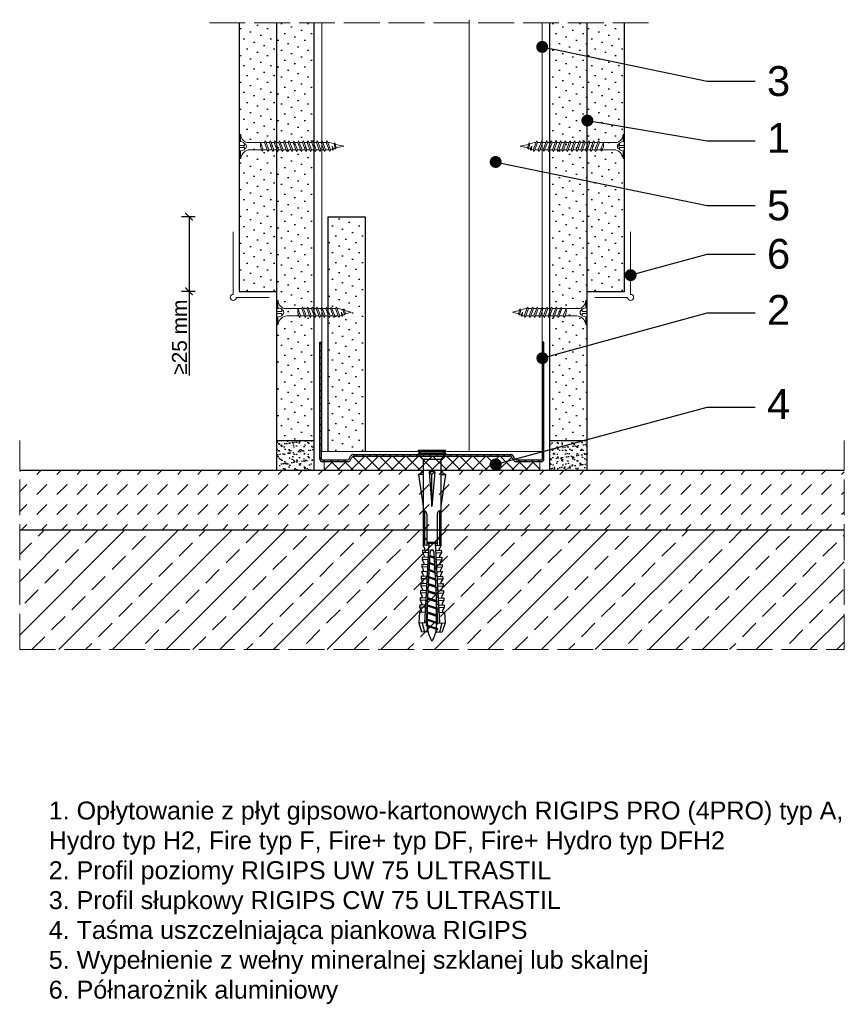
# Model space of a CAD drawing. Header units: millimetres. Extents: x 1487 to 2888, y 340 to 670.
# Tile 2 of 3: x 2003 to 2280, y 340 to 670. Entities that reach past the tile are written whole.
import ezdxf
from ezdxf import colors
from ezdxf.entities.mleader import LeaderData, LeaderLine
from ezdxf.math import Vec2, Vec3

# ---------------------------------------------------------------- set-up
doc = ezdxf.new("R2010")
doc.units = ezdxf.units.MM
doc.linetypes.add('ACAD_ISO02W100', pattern=[15, 12, -3])
for name, color, linetype, lineweight in [('_ISOVER WELNA', 7, 'BATTING', 9), ('_RIGIPS AKCESORIA', 7, 'Continuous', 18), ('_RIGIPS G-K', 7, 'Continuous', 25), ('_RIGIPS PROFIL', 7, 'Continuous', 18), ('KRESKOWANIE', 7, 'Continuous', 9), ('OPISY', 7, 'Continuous', 9), ('PRZERYWANA', 7, 'ACAD_ISO02W100', 9), ('WYMIARY', 7, 'Continuous', 25)]:
    doc.layers.add(name, color=color, linetype=linetype, lineweight=lineweight)
doc.styles.get("Standard").update_dxf_attribs({"font": 'arial.ttf'})
doc.linetypes.add('BATTING', pattern='A,0.00254,-2.54,[134,ltypeshp.shx,S=2.54,R=0,X=-2.54,Y=0],-5.08,[134,ltypeshp.shx,S=2.54,R=180,X=2.54,Y=0],-2.54', length=10.16254)
doc.dimstyles.new('ISO-25', dxfattribs={"dimtxt": 5, "dimasz": 2.5, "dimexe": 2.5, "dimexo": 0.625, "dimtad": 1, "dimtxsty": 'Standard', "dimblk": 'ARCHTICK', "dimcen": 2.5, "dimadec": 0, "dimazin": 0, "dimtfac": 1, "dimtmove": 0, "dimatfit": 3, "dimfxl": 2, "dimfxlon": 1, "dimarcsym": 0})

# ---------------------------------------------------------------- blocks, each defined once
blk = doc.blocks.new('UW 75 ULTRASTIL')
h = blk.add_hatch()
h.set_pattern_fill('ANSI31', color=256, scale=0.5, style=0)
h.paths.add_polyline_path([(-11.93, 0.56), (-11.6, 1.24, -0.286951), (-10.7, 1.8), (10.18, 1.8), (41.3, 1.8, -0.286951), (42.2, 1.24), (42.53, 0.56, 0.286951), (43.43, 0), (52, 0, 0.414214), (52.8, 0.8), (52.8, 40), (52.25, 40), (52.25, 0.8, -0.414214), (52, 0.55), (43.77, 0.55, -0.286951), (42.87, 1.11), (42.54, 1.79, 0.286951), (41.64, 2.35), (-11.04, 2.35, 0.286951), (-11.94, 1.79), (-12.27, 1.11, -0.286951), (-13.17, 0.55), (-21.4, 0.55, -0.414214), (-21.65, 0.8), (-21.65, 40), (-22.2, 40), (-22.2, 0.8, 0.414214), (-21.4, 0), (-12.83, 0, 0.286951)])
for p, q in [((-22.2, 0.8), (-22.2, 40)), ((-22.2, 40), (-21.65, 40)), ((-21.65, 0.8), (-21.65, 40)), ((52.25, 0.8), (52.25, 40)), ((52.8, 40), (52.25, 40)), ((52.8, 0.8), (52.8, 40)), ((-21.4, 0.55), (-13.17, 0.55)), ((-21.4, 0), (-12.83, 0)), ((-12.27, 1.11), (-11.94, 1.79)), ((-11.93, 0.56), (-11.6, 1.24)), ((-11.04, 2.35), (41.64, 2.35)), ((-10.7, 1.8), (41.3, 1.8)), ((42.53, 0.56), (42.2, 1.24)), ((42.87, 1.11), (42.54, 1.79)), ((43.43, 0), (52, 0)), ((43.77, 0.55), (52, 0.55))]:
    blk.add_line(p, q)
for centre, radius, start, end in [((-21.4, 0.8), 0.8, 180, 270), ((-21.4, 0.8), 0.25, 180, 270), ((-13.17, 1.55), 1, 270, 334.0435), ((-12.83, 1), 1, 270, 334.0435), ((-11.04, 1.35), 1, 90, 154.0435), ((-10.7, 0.8), 1, 90, 154.0435), ((41.3, 0.8), 1, 25.9565, 90), ((41.64, 1.35), 1, 25.9565, 90), ((43.43, 1), 1, 205.9565, 270), ((43.77, 1.55), 1, 205.9565, 270), ((52, 0.8), 0.8, 270, 0), ((52, 0.8), 0.25, 270, 0)]:
    blk.add_arc(centre, radius, start, end)
blk = doc.blocks.new('TN 25')
at = {"layer": '_RIGIPS AKCESORIA'}
for p, q in [((0, -0.84), (0, 7.16)), ((0, 7.16), (0.46, 7.16)), ((0.46, 7.16), (0.46, 4.78)), ((0.46, 4.78), (0, 4.78)), ((0, 3.5), (1.77, 3.5)), ((1.77, 3.5), (1.77, 4.2)), ((3.02, 4.46), (8.47, 4.46)), ((7.12, 4.46), (7.12, 3.18)), ((8.03, 2.01), (7.12, 4.46)), ((8.47, 4.46), (8.79, 5)), ((9.61, 1.51), (8.47, 4.46)), ((8.79, 5), (9.93, 2.01)), ((9, 4.46), (10.1, 4.46)), ((10.1, 4.46), (10.41, 5)), ((11.23, 1.51), (10.1, 4.46)), ((10.41, 5), (11.56, 2.01)), ((10.62, 4.46), (11.67, 4.46)), ((11.67, 4.46), (11.99, 5)), ((12.81, 1.51), (11.67, 4.46)), ((11.99, 5), (13.14, 2.01)), ((12.2, 4.46), (13.21, 4.46)), ((13.21, 4.46), (13.52, 5)), ((14.34, 1.51), (13.21, 4.46)), ((13.52, 5), (14.67, 2.01)), ((13.73, 4.46), (14.8, 4.46)), ((14.8, 4.46), (15.12, 5)), ((15.94, 1.51), (14.8, 4.46)), ((15.12, 5), (16.26, 2.01)), ((15.33, 4.46), (16.42, 4.46)), ((16.42, 4.46), (16.73, 5)), ((17.55, 1.51), (16.42, 4.46)), ((16.73, 5), (17.88, 2.01)), ((16.94, 4.46), (17.99, 4.46)), ((17.99, 4.46), (18.31, 5)), ((19.13, 1.51), (17.99, 4.46)), ((18.31, 5), (19.45, 2.01)), ((18.52, 4.46), (19.68, 4.46)), ((19.68, 4.46), (20, 5)), ((20.82, 1.51), (19.68, 4.46)), ((20, 5), (21.14, 2.01)), ((20.21, 4.46), (20.7, 4.46)), ((20.7, 4.46), (22.28, 3.98)), ((22.28, 3.98), (22.56, 4.37)), ((22.7, 2.36), (22.28, 3.98)), ((22.56, 4.37), (23.03, 2.71)), ((22.71, 3.85), (25, 3.24)), ((0, 2.83), (1.77, 2.83)), ((0.46, 1.64), (0, 1.64)), ((0.46, -0.84), (0.46, 1.64)), ((1.77, 2.83), (1.77, 2.18)), ((7.49, 2.01), (3.55, 2.01)), ((7.12, 3.18), (7.65, 1.53)), ((7.65, 1.53), (8.03, 2.01)), ((9.41, 2.01), (8.03, 2.01)), ((9.93, 2.01), (9.61, 1.51)), ((11.04, 2.01), (9.93, 2.01)), ((11.56, 2.01), (11.23, 1.51)), ((12.61, 2.01), (11.56, 2.01)), ((13.14, 2.01), (12.81, 1.51)), ((14.15, 2.01), (13.14, 2.01)), ((14.67, 2.01), (14.34, 1.51)), ((15.74, 2.01), (14.67, 2.01)), ((16.26, 2.01), (15.94, 1.51)), ((17.36, 2.01), (16.26, 2.01)), ((17.88, 2.01), (17.55, 1.51)), ((18.93, 2.01), (17.88, 2.01)), ((19.45, 2.01), (19.13, 1.51)), ((19.45, 2.01), (20.62, 2.01)), ((21.14, 2.01), (20.82, 1.51)), ((21.14, 2.01), (21.81, 2.12)), ((21.85, 1.83), (21.67, 3.28)), ((21.67, 3.28), (22.14, 2.4)), ((22.14, 2.4), (21.85, 1.83)), ((22.7, 2.36), (22.14, 2.4)), ((23.03, 2.71), (22.7, 2.36)), ((25, 3.24), (23.03, 2.71)), ((0, -0.84), (0.46, -0.84))]:
    blk.add_line(p, q, dxfattribs=at)
for centre, major_axis, ratio, start_param, end_param in [((3.09, 7.67), (0.17, 3.2), 0.826134, 1.773653, 3.180586), ((-0.04, 0.9), (0, 3.93), 0.848176, -0.720942, -0.151112), ((1.66, 3.18), (0, 0.895), 0.848176, -1.552777, -0.720942), ((3.37, -1.57), (0.28, 3.57), 0.832181, 0.035984, 1.430787), ((-2.73, 15.91), (0, 14.76), 0.848176, 3.399396, 3.475072), ((0.59, 4.62), (0, 2.81), 0.848176, 3.475072, 3.862535), ((1.66, 3.18), (0, 0.895), 0.848176, 3.862535, 4.730408)]:
    blk.add_ellipse(centre, major_axis=major_axis, ratio=ratio, start_param=start_param, end_param=end_param, dxfattribs=at)
blk = doc.blocks.new('kolek rozprezny komplet 60')
for p, q in [((390.66, 217.01), (390.76, 218.91)), ((393.75, 218.75), (390.71, 217.96)), ((393.81, 219.85), (390.76, 218.91)), ((393.68, 217.35), (393.81, 219.85)), ((420.47, 216.55), (393.71, 217.95)), ((397.41, 219.66), (393.81, 219.85)), ((397.31, 217.76), (397.41, 219.66)), ((397.67, 217.14), (397.71, 217.74)), ((399, 219.58), (397.82, 218.98)), ((398.47, 217.1), (398.5, 217.7)), ((398.9, 217.68), (399, 219.58)), ((399.8, 219.54), (399, 219.58)), ((399.7, 217.64), (399.8, 219.54)), ((401.4, 219.45), (400.22, 218.85)), ((401.3, 217.56), (401.4, 219.45)), ((402.2, 219.41), (401.4, 219.45)), ((402.1, 217.51), (402.2, 219.41)), ((403.8, 219.33), (402.61, 218.72)), ((403.7, 217.43), (403.8, 219.33)), ((404.6, 219.29), (403.8, 219.33)), ((404.5, 217.39), (404.6, 219.29)), ((406.19, 219.2), (405.01, 218.6)), ((406.09, 217.3), (406.19, 219.2)), ((406.99, 219.16), (406.19, 219.2)), ((406.89, 217.26), (406.99, 219.16)), ((408.59, 219.08), (407.41, 218.47)), ((408.49, 217.18), (408.59, 219.08)), ((409.39, 219.03), (408.59, 219.08)), ((409.29, 217.14), (409.39, 219.03)), ((410.99, 218.95), (409.8, 218.35)), ((410.89, 217.05), (410.99, 218.95)), ((412.59, 218.87), (411.4, 218.26)), ((412.49, 216.97), (412.59, 218.87)), ((413.38, 218.82), (412.59, 218.87)), ((413.28, 216.93), (413.38, 218.82)), ((414.98, 218.74), (413.8, 218.14)), ((414.88, 216.84), (414.98, 218.74)), ((415.78, 218.7), (414.98, 218.74)), ((415.68, 216.8), (415.78, 218.7)), ((417.38, 218.62), (416.2, 218.01)), ((417.28, 216.72), (417.38, 218.62)), ((418.18, 218.57), (417.38, 218.62)), ((418.08, 216.68), (418.18, 218.57)), ((419.78, 218.49), (418.59, 217.89)), ((419.68, 216.59), (419.78, 218.49)), ((431.37, 217.95), (419.75, 217.95)), ((448.67, 218.45), (419.77, 218.45)), ((443.47, 219.95), (432.8, 218.45)), ((443.47, 218.45), (443.47, 219.95)), ((443.47, 219.95), (444.34, 218.45)), ((450.17, 219.95), (448.67, 218.45)), ((448.67, 218.45), (448.67, 212.45)), ((450.17, 219.95), (450.17, 210.95)), ((450.67, 219.95), (450.17, 219.95)), ((450.67, 219.95), (450.67, 210.95)), ((450.67, 219.35), (451.17, 219.95)), ((451.17, 219.95), (451.67, 219.95)), ((451.17, 219.95), (451.17, 210.95)), ((451.67, 219.95), (451.67, 210.95)), ((393.15, 216.88), (390.66, 217.01)), ((391.67, 216.95), (392.67, 216.95)), ((392.67, 216.95), (391.67, 213.95)), ((392.67, 216.95), (392.07, 213.95)), ((393.07, 216.95), (392.07, 213.95)), ((392.67, 216.95), (393.04, 217.45)), ((393.07, 216.95), (393.04, 217.45)), ((393.07, 216.95), (394.67, 216.95)), ((394.67, 216.95), (393.67, 213.95)), ((417.38, 216.11), (393.68, 217.35)), ((417.38, 214.79), (393.68, 213.55)), ((394.67, 216.95), (394.07, 213.95)), ((395.07, 216.95), (394.07, 213.95)), ((394.67, 216.95), (394.92, 217.29)), ((395.07, 216.95), (395.05, 217.28)), ((395.07, 216.95), (397.07, 216.95)), ((397.07, 216.95), (396.07, 213.95)), ((397.07, 216.95), (396.47, 213.95)), ((397.47, 216.95), (396.47, 213.95)), ((397.07, 216.95), (397.23, 217.17)), ((397.47, 216.95), (397.46, 217.16)), ((397.47, 216.95), (399.47, 216.95)), ((399.47, 216.95), (398.47, 213.95)), ((399.47, 216.95), (398.87, 213.95)), ((399.87, 216.95), (398.87, 213.95)), ((399.47, 216.95), (399.55, 217.05)), ((399.87, 216.95), (399.87, 217.03)), ((399.87, 216.95), (401.38, 216.95)), ((400.07, 217.02), (400.1, 217.62)), ((400.87, 216.98), (400.9, 217.58)), ((401.87, 216.92), (400.87, 213.95)), ((401.87, 216.92), (401.27, 213.95)), ((402.26, 216.9), (401.27, 213.95)), ((402.47, 216.89), (402.5, 217.49)), ((403.27, 216.85), (403.3, 217.45)), ((404.22, 216.8), (403.31, 214.05)), ((404.24, 216.8), (403.7, 214.07)), ((404.62, 216.78), (403.72, 214.07)), ((404.86, 216.77), (404.9, 217.37)), ((405.66, 216.73), (405.69, 217.32)), ((406.58, 216.68), (405.75, 214.18)), ((406.62, 216.68), (406.12, 214.2)), ((406.98, 216.66), (406.16, 214.2)), ((407.26, 216.64), (407.29, 217.24)), ((408.06, 216.6), (408.09, 217.2)), ((408.94, 216.55), (408.19, 214.31)), ((408.99, 216.55), (408.55, 214.33)), ((409.34, 216.53), (408.6, 214.33)), ((409.66, 216.52), (409.69, 217.12)), ((409.66, 214.38), (409.69, 213.79)), ((410.46, 216.47), (410.49, 217.07)), ((410.46, 214.43), (410.49, 213.83)), ((411.3, 216.43), (410.64, 214.44)), ((411.37, 216.43), (410.98, 214.45)), ((411.69, 216.41), (411.04, 214.46)), ((412.05, 216.39), (412.09, 216.99)), ((412.05, 214.51), (412.09, 213.91)), ((412.85, 216.35), (412.89, 216.95)), ((412.85, 214.55), (412.89, 213.95)), ((413.66, 216.31), (413.08, 214.56)), ((413.75, 216.3), (413.4, 214.58)), ((414.05, 216.29), (413.49, 214.58)), ((414.45, 216.27), (414.48, 216.86)), ((414.45, 214.64), (414.48, 214.04)), ((415.25, 216.22), (415.28, 216.82)), ((415.25, 214.68), (415.28, 214.08)), ((416.02, 216.18), (415.52, 214.69)), ((416.12, 216.18), (415.83, 214.71)), ((416.41, 216.16), (415.93, 214.71)), ((418.22, 215.58), (418.01, 214.95)), ((430.17, 217.15), (419.71, 217.15)), ((420.47, 217.15), (420.47, 213.75)), ((420.67, 217.15), (420.67, 213.75)), ((420.87, 217.15), (420.87, 213.75)), ((444.34, 216.37), (432.8, 215.45)), ((432.8, 215.45), (443.47, 215.45)), ((444.34, 214.53), (432.8, 215.45)), ((444.34, 216.37), (443.47, 215.45)), ((444.34, 214.53), (443.47, 215.45)), ((444.34, 214.53), (444.34, 216.37)), ((448.67, 216.95), (448.67, 213.95)), ((393.15, 214.02), (390.66, 213.89)), ((390.66, 213.89), (390.76, 211.99)), ((393.75, 212.15), (390.71, 212.94)), ((393.81, 211.05), (390.76, 211.99)), ((391.67, 213.95), (391.71, 213.45)), ((391.71, 213.45), (392.07, 213.95)), ((392.07, 213.95), (393.67, 213.95)), ((393.67, 213.95), (393.7, 213.55)), ((393.68, 213.55), (393.81, 211.05)), ((420.47, 214.35), (393.71, 212.95)), ((393.78, 213.55), (394.07, 213.95)), ((397.41, 211.24), (393.81, 211.05)), ((394.07, 213.95), (396.07, 213.95)), ((396.07, 213.95), (396.09, 213.67)), ((396.28, 213.68), (396.47, 213.95)), ((396.47, 213.95), (398.47, 213.95)), ((397.31, 213.14), (397.41, 211.24)), ((397.67, 213.76), (397.71, 213.16)), ((399, 211.32), (397.82, 211.93)), ((398.47, 213.95), (398.48, 213.8)), ((398.47, 213.8), (398.5, 213.2)), ((398.77, 213.81), (398.87, 213.95)), ((398.87, 213.95), (400.87, 213.95)), ((398.9, 213.22), (399, 211.32)), ((399.8, 211.36), (399, 211.32)), ((399.7, 213.26), (399.8, 211.36)), ((400.07, 213.88), (400.1, 213.28)), ((401.4, 211.45), (400.22, 212.05)), ((400.87, 213.95), (400.88, 213.92)), ((400.87, 213.92), (400.9, 213.32)), ((401.27, 213.95), (401.38, 213.95)), ((401.27, 213.94), (401.27, 213.95)), ((401.3, 213.35), (401.4, 211.45)), ((402.2, 211.49), (401.4, 211.45)), ((402.1, 213.39), (402.2, 211.49)), ((402.47, 214.01), (402.5, 213.41)), ((403.8, 211.57), (402.61, 212.18)), ((403.27, 214.05), (403.3, 213.45)), ((403.7, 213.47), (403.8, 211.57)), ((404.6, 211.62), (403.8, 211.57)), ((404.5, 213.51), (404.6, 211.62)), ((404.86, 214.13), (404.9, 213.53)), ((406.19, 211.7), (405.01, 212.3)), ((405.66, 214.17), (405.69, 213.58)), ((406.09, 213.6), (406.19, 211.7)), ((406.99, 211.74), (406.19, 211.7)), ((406.89, 213.64), (406.99, 211.74)), ((407.26, 214.26), (407.29, 213.66)), ((408.59, 211.82), (407.41, 212.43)), ((408.06, 214.3), (408.09, 213.7)), ((408.49, 213.72), (408.59, 211.82)), ((409.39, 211.87), (408.59, 211.82)), ((409.29, 213.76), (409.39, 211.87)), ((410.99, 211.95), (409.8, 212.55)), ((410.89, 213.85), (410.99, 211.95)), ((412.59, 212.03), (411.4, 212.64)), ((412.49, 213.93), (412.59, 212.03)), ((413.38, 212.08), (412.59, 212.03)), ((413.28, 213.97), (413.38, 212.08)), ((414.98, 212.16), (413.8, 212.76)), ((414.88, 214.06), (414.98, 212.16)), ((415.78, 212.2), (414.98, 212.16)), ((415.68, 214.1), (415.78, 212.2)), ((417.38, 212.29), (416.2, 212.89)), ((417.28, 214.18), (417.38, 212.29)), ((418.18, 212.33), (417.38, 212.29)), ((418.08, 214.22), (418.18, 212.33)), ((419.78, 212.41), (418.59, 213.01)), ((419.68, 214.31), (419.78, 212.41)), ((430.17, 213.75), (419.71, 213.75)), ((431.37, 212.95), (419.75, 212.95)), ((448.67, 212.45), (419.77, 212.45)), ((443.47, 210.95), (432.8, 212.45)), ((443.47, 212.45), (443.47, 210.95)), ((443.47, 210.95), (444.34, 212.45)), ((450.17, 210.95), (448.67, 212.45)), ((450.67, 211.55), (451.17, 210.95)), ((450.67, 210.95), (450.17, 210.95)), ((451.17, 210.95), (451.67, 210.95))]:
    blk.add_line(p, q)
for centre, radius, start, end in [((397.68, 219.24), 0.3, 177, 297), ((400.08, 219.12), 0.3, 177, 297), ((402.48, 218.99), 0.3, 177, 297), ((404.87, 218.87), 0.3, 177, 297), ((407.27, 218.74), 0.3, 177, 297), ((409.67, 218.61), 0.3, 177, 297), ((411.27, 218.53), 0.3, 177, 297), ((413.66, 218.41), 0.3, 177, 297), ((416.06, 218.28), 0.3, 177, 297), ((418.46, 218.15), 0.3, 177, 297), ((422.67, 216.95), 1, 90, 168.463), ((430.17, 218.45), 1.3, 270, 0), ((393.41, 206.24), 10.85, 99.2038, 121.9083), ((393.41, 224.66), 10.85, 238.0917, 260.7962), ((393.65, 216.85), 0.5, 87, 177), ((417.55, 215.45), 0.682, 255.8604, 104.1386), ((393.65, 214.05), 0.5, 183, 273), ((397.68, 211.66), 0.3, 63, 183), ((400.08, 211.78), 0.3, 63, 183), ((402.48, 211.91), 0.3, 63, 183), ((404.87, 212.03), 0.3, 63, 183), ((407.27, 212.16), 0.3, 63, 183), ((409.67, 212.29), 0.3, 63, 183), ((411.27, 212.37), 0.3, 63, 183), ((413.66, 212.5), 0.3, 63, 183), ((416.06, 212.62), 0.3, 63, 183), ((418.46, 212.75), 0.3, 63, 183), ((422.67, 213.95), 1, 191.537, 270), ((430.17, 212.45), 1.3, 0, 90)]:
    blk.add_arc(centre, radius, start, end)
blk = doc.blocks.new('TN 35')
at = {"layer": '_RIGIPS AKCESORIA'}
for p, q in [((0, -0.84), (0, 7.16)), ((0, 7.16), (0.46, 7.16)), ((0.46, 7.16), (0.46, 4.78)), ((0.46, 4.78), (0, 4.78)), ((0, 3.5), (1.77, 3.5)), ((1.77, 3.5), (1.77, 4.2)), ((3.02, 4.46), (8.47, 4.46)), ((7.12, 4.46), (7.12, 3.18)), ((8.03, 2.01), (7.12, 4.46)), ((8.47, 4.46), (8.79, 5)), ((9.61, 1.51), (8.47, 4.46)), ((8.79, 5), (9.93, 2.01)), ((9, 4.46), (10.1, 4.46)), ((10.1, 4.46), (10.41, 5)), ((11.23, 1.51), (10.1, 4.46)), ((10.41, 5), (11.56, 2.01)), ((10.62, 4.46), (11.67, 4.46)), ((11.67, 4.46), (11.99, 5)), ((12.81, 1.51), (11.67, 4.46)), ((11.99, 5), (13.14, 2.01)), ((12.2, 4.46), (13.21, 4.46)), ((13.21, 4.46), (13.52, 5)), ((14.34, 1.51), (13.21, 4.46)), ((13.52, 5), (14.67, 2.01)), ((13.73, 4.46), (14.8, 4.46)), ((14.8, 4.46), (15.12, 5)), ((15.94, 1.51), (14.8, 4.46)), ((15.12, 5), (16.26, 2.01)), ((15.33, 4.46), (16.42, 4.46)), ((16.42, 4.46), (16.73, 5)), ((17.55, 1.51), (16.42, 4.46)), ((16.73, 5), (17.88, 2.01)), ((16.94, 4.46), (17.99, 4.46)), ((17.99, 4.46), (18.31, 5)), ((19.13, 1.51), (17.99, 4.46)), ((18.31, 5), (19.45, 2.01)), ((18.52, 4.46), (19.57, 4.46)), ((19.57, 4.46), (19.88, 5)), ((20.7, 1.51), (19.57, 4.46)), ((19.88, 5), (21.03, 2.01)), ((20.09, 4.46), (21.14, 4.46)), ((21.14, 4.46), (21.46, 5)), ((22.28, 1.51), (21.14, 4.46)), ((21.46, 5), (22.6, 2.01)), ((21.67, 4.46), (22.72, 4.46)), ((22.72, 4.46), (23.03, 5)), ((23.85, 1.51), (22.72, 4.46)), ((23.03, 5), (24.18, 2.01)), ((23.24, 4.46), (24.29, 4.46)), ((24.29, 4.46), (24.61, 5)), ((25.43, 1.51), (24.29, 4.46)), ((24.61, 5), (25.75, 2.01)), ((24.81, 4.46), (25.87, 4.46)), ((25.87, 4.46), (26.18, 5)), ((27, 1.51), (25.87, 4.46)), ((26.18, 5), (27.33, 2.01)), ((26.39, 4.46), (27.44, 4.46)), ((27.44, 4.46), (27.76, 5)), ((28.58, 1.51), (27.44, 4.46)), ((27.76, 5), (28.9, 2.01)), ((27.96, 4.46), (29.13, 4.46)), ((29.13, 4.46), (29.45, 5)), ((30.27, 1.51), (29.13, 4.46)), ((29.45, 5), (30.59, 2.01)), ((29.65, 4.46), (30.15, 4.46)), ((30.15, 4.46), (31.73, 3.98)), ((31.73, 3.98), (32.01, 4.37)), ((32.15, 2.36), (31.73, 3.98)), ((32.01, 4.37), (32.48, 2.71)), ((32.16, 3.85), (35, 3.24)), ((0, 2.83), (1.77, 2.83)), ((0.46, 1.64), (0, 1.64)), ((0.46, -0.84), (0.46, 1.64)), ((1.77, 2.83), (1.77, 2.18)), ((7.49, 2.01), (3.55, 2.01)), ((7.12, 3.18), (7.65, 1.53)), ((7.65, 1.53), (8.03, 2.01)), ((9.41, 2.01), (8.03, 2.01)), ((9.93, 2.01), (9.61, 1.51)), ((11.04, 2.01), (9.93, 2.01)), ((11.56, 2.01), (11.23, 1.51)), ((12.61, 2.01), (11.56, 2.01)), ((13.14, 2.01), (12.81, 1.51)), ((14.15, 2.01), (13.14, 2.01)), ((14.67, 2.01), (14.34, 1.51)), ((15.74, 2.01), (14.67, 2.01)), ((16.26, 2.01), (15.94, 1.51)), ((17.36, 2.01), (16.26, 2.01)), ((17.88, 2.01), (17.55, 1.51)), ((18.93, 2.01), (17.84, 2.01)), ((19.45, 2.01), (19.13, 1.51)), ((20.51, 2.01), (19.41, 2.01)), ((21.03, 2.01), (20.7, 1.51)), ((22.08, 2.01), (20.99, 2.01)), ((22.6, 2.01), (22.28, 1.51)), ((23.66, 2.01), (22.56, 2.01)), ((24.18, 2.01), (23.85, 1.51)), ((25.23, 2.01), (24.14, 2.01)), ((25.75, 2.01), (25.43, 1.51)), ((26.81, 2.01), (25.71, 2.01)), ((27.33, 2.01), (27, 1.51)), ((28.38, 2.01), (27.33, 2.01)), ((28.9, 2.01), (28.58, 1.51)), ((28.9, 2.01), (30.07, 2.01)), ((30.59, 2.01), (30.27, 1.51)), ((30.59, 2.01), (31.26, 2.12)), ((31.3, 1.83), (31.12, 3.28)), ((31.12, 3.28), (31.59, 2.4)), ((31.59, 2.4), (31.3, 1.83)), ((32.15, 2.36), (31.59, 2.4)), ((32.48, 2.71), (32.15, 2.36)), ((35, 3.24), (32.48, 2.71)), ((0, -0.84), (0.46, -0.84))]:
    blk.add_line(p, q, dxfattribs=at)
for centre, major_axis, ratio, start_param, end_param in [((3.09, 7.67), (0.17, 3.2), 0.826134, 1.773653, 3.180586), ((-0.04, 0.9), (0, 3.93), 0.848176, -0.720942, -0.151112), ((1.66, 3.18), (0, 0.895), 0.848176, -1.552777, -0.720942), ((3.37, -1.57), (0.28, 3.57), 0.832181, 0.035984, 1.430787), ((-2.73, 15.91), (0, 14.76), 0.848176, 3.399396, 3.475072), ((0.59, 4.62), (0, 2.81), 0.848176, 3.475072, 3.862535), ((1.66, 3.18), (0, 0.895), 0.848176, 3.862535, 4.730408)]:
    blk.add_ellipse(centre, major_axis=major_axis, ratio=ratio, start_param=start_param, end_param=end_param, dxfattribs=at)
blk = doc.blocks.new('polnaroznik')
at = {"layer": '_RIGIPS AKCESORIA'}
for p, q in [((430.5, 56.15), (451.5, 56.15)), ((429.5, 44.15), (429.5, 55.15))]:
    blk.add_line(p, q, dxfattribs=at)
blk.add_arc((429.5, 56.15), 1, 0, 270, dxfattribs=at)
blk = doc.blocks.new('_Dot')
at = {"color": 0, "linetype": 'ByBlock', "lineweight": -2}
blk.add_line((-0.5, 0), (-1, 0), dxfattribs=at)
at = {"color": 0, "linetype": 'ByBlock', "const_width": 0.5}
blk.add_lwpolyline([(-0.25, 0, 1), (0.25, 0, 1)], format="xyb", close=True, dxfattribs=at)
blk = doc.blocks.new('_ArchTick')
at = {"color": 0, "linetype": 'ByBlock', "const_width": 0.15}
blk.add_lwpolyline([(-0.5, -0.5), (0.5, 0.5)], dxfattribs=at)
blk = doc.blocks.new('*D26')
at = {"layer": 'Defpoints', "color": 0, "transparency": 16777216}
for p in [(2106.39, 604.27), (2059.98, 579.27), (2076.79, 579.27)]:
    blk.add_point(p, dxfattribs=at)
at = {"layer": 'WYMIARY', "color": 0, "lineweight": -2, "transparency": 16777216}
for p, q in [((2061.98, 604.27), (2057.48, 604.27)), ((2059.98, 604.27), (2059.98, 579.27)), ((2061.98, 579.27), (2057.48, 579.27)), ((2059.98, 579.27), (2059.98, 551.05))]:
    blk.add_line(p, q, dxfattribs=at)
at = {"layer": 'WYMIARY', "color": 0, "lineweight": -2, "transparency": 16777216, "xscale": 2.5, "yscale": 2.5, "zscale": 2.5}
for p, rotation in [((2059.98, 604.27), 90), ((2059.98, 579.27), 270)]:
    blk.add_blockref('_ArchTick', p, dxfattribs=dict(at, rotation=rotation))
at = {"layer": 'WYMIARY', "color": 0, "transparency": 16777216, "insert": (2056.8, 563.91), "char_height": 5, "attachment_point": 5, "rotation": 90}
blk.add_mtext('≥25 mm', dxfattribs=at)

msp = doc.modelspace()

# ---------------------------------------------------------------- hatches: boundary and pattern name
at = {"layer": '_RIGIPS G-K'}
h = msp.add_hatch(dxfattribs=at)
h.set_pattern_fill('DOTS', color=256, scale=2, angle=45, style=0)
h.set_pattern_definition([(45, (412.5134, -606.8025), (-1.122532, 3.367596), [0, -3.175])])
h.paths.add_polyline_path([(2089.288, 669.265), (2076.788, 669.265), (2076.788, 579.265), (2089.288, 579.265)])
h = msp.add_hatch(dxfattribs=at)
h.set_pattern_fill('DOTS', color=256, scale=2, angle=45, style=0)
h.set_pattern_definition([(45, (502.5134, -914.8635), (-1.122532, 3.367596), [0, -3.175])])
h.paths.add_polyline_path([(2101.788, 669.265), (2089.288, 669.265), (2089.288, 529.265), (2101.788, 529.265)])
h = msp.add_hatch(dxfattribs=at)
h.set_pattern_fill('DOTS', color=256, scale=2, angle=45, style=0)
h.set_pattern_definition([(45, (530.5134, -914.8635), (-1.122532, 3.367596), [0, -3.175])])
h.paths.add_polyline_path([(2193.288, 669.265), (2180.788, 669.265), (2180.788, 529.265), (2193.288, 529.265)])
h = msp.add_hatch(dxfattribs=at)
h.set_pattern_fill('DOTS', color=256, scale=2, angle=45, style=0)
h.set_pattern_definition([(45, (529.0134, -606.8025), (-1.122532, 3.367596), [0, -3.175])])
h.paths.add_polyline_path([(2205.788, 669.265), (2193.288, 669.265), (2193.288, 579.265), (2205.788, 579.265)])
h = msp.add_hatch(dxfattribs=at)
h.set_pattern_fill('DOTS', color=256, scale=2, angle=45, style=0)
h.set_pattern_definition([(45, (442.1134, -660.4525), (-1.122532, 3.367596), [0, -3.175])])
h.paths.add_polyline_path([(2118.888, 604.265), (2106.388, 604.265), (2106.388, 525.615), (2118.888, 525.615)])
h = msp.add_hatch(dxfattribs=at)
h.set_pattern_fill('AR-SAND', color=256, scale=0.05, style=0)
h.set_pattern_definition([(37.5, (189.0134, -606.8025), (-0.0800016, 2.4470662), [0, -1.9304, 0, -2.159, 0, -2.06375]), (7.5, (189.0134, -606.8025), (2.2476164, 3.5841255), [0, -1.0414, 0, -1.7399, 0, -0.66675]), (327.5, (187.4513, -606.8025), (3.9549619, 0.007186), [0, -0.635, 0, -2.286, 0, -2.9845]), (317.5, (187.4513, -606.8025), (3.8177823, 1.1146466), [0, -0.3175, 0, -1.4986, 0, -1.7145])])
h.paths.add_polyline_path([(2089.288, 529.265), (2089.288, 519.265), (2101.788, 519.265), (2101.788, 529.265)])
h = msp.add_hatch(dxfattribs=at)
h.set_pattern_fill('AR-SAND', color=256, scale=0.05, style=0)
h.set_pattern_definition([(37.5, (192.0134, -606.8025), (-0.0800016, 2.4470662), [0, -1.9304, 0, -2.159, 0, -2.06375]), (7.5, (192.0134, -606.8025), (2.2476164, 3.5841255), [0, -1.0414, 0, -1.7399, 0, -0.66675]), (327.5, (190.4513, -606.8025), (3.9549619, 0.007186), [0, -0.635, 0, -2.286, 0, -2.9845]), (317.5, (190.4513, -606.8025), (3.8177823, 1.1146466), [0, -0.3175, 0, -1.4986, 0, -1.7145])])
h.paths.add_polyline_path([(2193.288, 519.265), (2193.288, 529.265), (2180.788, 529.265), (2180.788, 519.265)])
at = {"layer": 'KRESKOWANIE'}
h = msp.add_hatch(dxfattribs=at)
h.set_pattern_fill('ANSI37', color=256, angle=90, style=0)
h.set_pattern_definition([(135, (190.5134, -914.8635), (-2.245064, -2.245064), []), (225, (190.5134, -914.8635), (2.245064, -2.245064), [])])
h.paths.add_polyline_path([(2177.388, 522.265), (2169.414, 522.265, -0.2869508), (2168.515, 522.828), (2168.186, 523.503, 0.2869508), (2167.287, 524.065), (2115.29, 524.065, 0.2869508), (2114.391, 523.503), (2114.062, 522.828, -0.2869508), (2113.163, 522.265), (2105.188, 522.265), (2105.188, 519.265), (2177.388, 519.265)])
h = msp.add_hatch(dxfattribs=at)
h.set_pattern_fill('DASH', color=256, scale=1.5, angle=45, style=0)
h.set_pattern_definition([(45, (190.5134, -606.8025), (4e-16, 6.735192), [4.7625, -4.7625])])
h.paths.add_polyline_path([(2279.288, 519.265), (2003.288, 519.265), (2003.288, 499.265), (2279.288, 499.265)])
h = msp.add_hatch(dxfattribs=at)
h.set_pattern_fill('ANSI33', color=256, scale=2, style=0)
h.set_pattern_definition([(45, (516.513, -914.863), (-8.980256, 8.980256), []), (45, (525.494, -914.863), (-8.980256, 8.980256), [6.35, -3.175])])
h.paths.add_polyline_path([(2279.288, 499.265), (2003.288, 499.265), (2003.288, 459.265), (2279.288, 459.265)])

# ---------------------------------------------------------------- linework, layer by layer
for p, q in [((2279.288, 519.265), (2003.288, 519.265)), ((2279.288, 499.265), (2003.288, 499.265))]:
    msp.add_line(p, q)
at = {"layer": '_ISOVER WELNA', "ltscale": 2.4}
msp.add_line((2153.788, 670.265), (2153.788, 525.615), dxfattribs=at)
at = {"layer": '_RIGIPS G-K'}
for p, q in [((2076.788, 669.265), (2076.788, 579.265)), ((2089.288, 669.265), (2089.288, 519.265)), ((2101.788, 669.265), (2101.788, 519.265)), ((2180.788, 519.265), (2180.788, 669.265)), ((2193.288, 519.265), (2193.288, 669.265)), ((2205.788, 579.265), (2205.788, 669.265)), ((2106.388, 604.265), (2118.888, 604.265)), ((2106.388, 604.265), (2106.388, 525.615)), ((2118.888, 604.265), (2118.888, 525.615)), ((2076.788, 579.265), (2089.288, 579.265)), ((2193.288, 579.265), (2205.788, 579.265)), ((2089.288, 529.265), (2101.788, 529.265)), ((2180.788, 529.265), (2193.288, 529.265)), ((2179.288, 519.265), (2166.788, 519.265))]:
    msp.add_line(p, q, dxfattribs=at)
at = {"layer": '_RIGIPS PROFIL', "lineweight": 9}
for p, q in [((2104.388, 669.265), (2104.388, 525.615)), ((2178.188, 669.265), (2178.188, 525.615)), ((2178.188, 525.615), (2104.388, 525.615))]:
    msp.add_line(p, q, dxfattribs=at)
at = {"layer": 'KRESKOWANIE'}
for p, q in [((2105.188, 522.265), (2105.188, 519.265)), ((2177.388, 522.265), (2177.388, 519.265))]:
    msp.add_line(p, q, dxfattribs=at)
at = {"layer": 'PRZERYWANA'}
for p, q in [((2066.788, 669.265), (2215.788, 669.265)), ((2003.288, 459.265), (2003.288, 529.265)), ((2279.288, 459.265), (2279.288, 529.265)), ((2279.288, 459.265), (2279.288, 529.265)), ((2003.288, 459.265), (2279.288, 459.265))]:
    msp.add_line(p, q, dxfattribs=at)

# ---------------------------------------------------------------- block references
msp.add_blockref('UW 75 ULTRASTIL', (2125.988, 522.265))
at = {"rotation": 90}
msp.add_blockref('kolek rozprezny komplet 60', (2356.739, 74.441), dxfattribs=at)
at = {"layer": '_RIGIPS AKCESORIA'}
for name, p in [('TN 35', (2076.788, 624.654)), ('TN 25', (2089.288, 569.022))]:
    msp.add_blockref(name, p, dxfattribs=at)
at = {"layer": '_RIGIPS AKCESORIA', "xscale": -1}
for name, p in [('TN 35', (2205.788, 624.654)), ('TN 25', (2193.288, 569.022))]:
    msp.add_blockref(name, p, dxfattribs=at)
at = {"layer": '_RIGIPS AKCESORIA', "rotation": 90}
msp.add_blockref('polnaroznik', (2130.938, 147.764), dxfattribs=at)
at = {"layer": '_RIGIPS AKCESORIA', "xscale": -1, "rotation": 270}
msp.add_blockref('polnaroznik', (2151.638, 147.764), dxfattribs=at)

# ---------------------------------------------------------------- texts
at = {"insert": (2013.022, 408.392), "char_height": 6, "width": 272.88225, "attachment_point": 1}
msp.add_mtext('1. Opłytowanie z płyt gipsowo-kartonowych RIGIPS PRO (4PRO) typ A, Hydro typ H2, Fire typ F, Fire+ typ DF, Fire+ Hydro typ DFH2\\P2. Profil poziomy RIGIPS UW 75 ULTRASTIL\\P3. Profil słupkowy RIGIPS CW 75 ULTRASTIL\\P4. Taśma uszczelniająca piankowa RIGIPS\\P5. Wypełnienie z wełny mineralnej szklanej lub skalnej\\P6. Półnarożnik aluminiowy', dxfattribs=at)

# ---------------------------------------------------------------- dimensions: what is measured, and where the dimension line sits
at = {"layer": 'WYMIARY'}
dim = msp.add_linear_dim(base=(2059.98, 579.265), p1=(2106.388, 604.265), p2=(2076.788, 579.265), angle=90, text='≥25 mm', dimstyle='ISO-25', dxfattribs=at)
dim.commit()
dim.dimension.update_dxf_attribs({"geometry": '*D26', "text_midpoint": (2056.802, 563.906)})

# ---------------------------------------------------------------- leaders
at = {"layer": 'OPISY'}
ml = msp.add_multileader_mtext('Standard', dxfattribs=at)
ml.set_content('3', color=256)
ml.set_leader_properties()
ml.set_arrow_properties(name='DOT')
ml.build(insert=Vec2(0, 0))
ctx = ml.context
ctx.base_point, ctx.char_height, ctx.landing_gap_size, ctx.plane_origin = Vec3(2249.427, 649.628), 10, 4, Vec3(2056.838, 793.287)
notes = []
notes.append((ctx, [(0, (1, 1, 0), (2233.427, 649.628), (1, 0), 16, [(0, [(2178.188, 661.158)], 0, [])])]))
ctx.mtext.insert, ctx.mtext.flow_direction = Vec3(2253.427, 654.716), 5
ml = msp.add_multileader_mtext('Standard', dxfattribs=at)
ml.set_content('1', color=256)
ml.set_leader_properties()
ml.set_arrow_properties(name='DOT')
ml.build(insert=Vec2(0, 0))
ctx = ml.context
ctx.base_point, ctx.char_height, ctx.landing_gap_size, ctx.plane_origin = Vec3(2249.427, 629.682), 10, 4, Vec3(2056.838, 773.341)
notes.append((ctx, [(0, (1, 1, 0), (2233.427, 629.682), (1, 0), 16, [(0, [(2193.307, 636.483)], 0, [])])]))
ctx.mtext.insert, ctx.mtext.flow_direction = Vec3(2253.427, 635.682), 5
ml = msp.add_multileader_mtext('Standard', dxfattribs=at)
ml.set_content('5', color=256)
ml.set_leader_properties()
ml.set_arrow_properties(name='DOT')
ml.build(insert=Vec2(0, 0))
ctx = ml.context
ctx.base_point, ctx.char_height, ctx.landing_gap_size, ctx.plane_origin = Vec3(2249.427, 607.985), 10, 4, Vec3(2056.838, 751.644)
notes.append((ctx, [(0, (1, 1, 0), (2233.427, 607.985), (1, 0), 16, [(0, [(2162.613, 622.617)], 0, [])])]))
ctx.mtext.insert, ctx.mtext.flow_direction = Vec3(2253.427, 613.07), 5
ml = msp.add_multileader_mtext('Standard', dxfattribs=at)
ml.set_content('6', color=256)
ml.set_leader_properties()
ml.set_arrow_properties(name='DOT')
ml.build(insert=Vec2(0, 0))
ctx = ml.context
ctx.base_point, ctx.char_height, ctx.landing_gap_size, ctx.plane_origin = Vec3(2249.427, 591.755), 10, 4, Vec3(2056.838, 735.415)
notes.append((ctx, [(0, (1, 1, 0), (2233.427, 591.755), (1, 0), 16, [(0, [(2207.807, 584.704)], 0, [])])]))
ctx.mtext.insert, ctx.mtext.flow_direction = Vec3(2253.427, 596.84), 5
ml = msp.add_multileader_mtext('Standard', dxfattribs=at)
ml.set_content('2', color=256)
ml.set_leader_properties()
ml.set_arrow_properties(name='DOT')
ml.build(insert=Vec2(0, 0))
ctx = ml.context
ctx.base_point, ctx.char_height, ctx.landing_gap_size, ctx.plane_origin = Vec3(2249.427, 572.076), 10, 4, Vec3(2056.838, 715.736)
notes.append((ctx, [(0, (1, 1, 0), (2233.427, 572.076), (1, 0), 16, [(0, [(2178.265, 556.896)], 0, [])])]))
ctx.mtext.insert, ctx.mtext.flow_direction = Vec3(2253.427, 578.076), 5
ml = msp.add_multileader_mtext('Standard', dxfattribs=at)
ml.set_content('4', color=256)
ml.set_leader_properties()
ml.set_arrow_properties(name='DOT')
ml.build(insert=Vec2(0, 0))
ctx = ml.context
ctx.base_point, ctx.char_height, ctx.landing_gap_size, ctx.plane_origin = Vec3(2249.427, 540.514), 10, 4, Vec3(2056.838, 684.174)
notes.append((ctx, [(0, (1, 1, 0), (2233.427, 540.514), (1, 0), 16, [(0, [(2162.613, 521.311)], 0, [])])]))
ctx.mtext.insert, ctx.mtext.flow_direction = Vec3(2253.427, 546.514), 5
for ctx, leaders in notes:
    for number, flags, end, landing, length, lines in leaders:
        leader = LeaderData()
        leader.index, (leader.has_last_leader_line, leader.has_dogleg_vector, leader.attachment_direction) = number, flags
        leader.last_leader_point, leader.dogleg_vector, leader.dogleg_length = Vec3(end), Vec3(landing), length
        for number, points, colour, breaks in lines:
            line = LeaderLine()
            line.index, line.vertices, line.color, line.breaks = number, Vec3.list(points), colors.encode_raw_color(colour), breaks
            leader.lines.append(line)
        ctx.leaders.append(leader)

doc.saveas('drawing.dxf')
